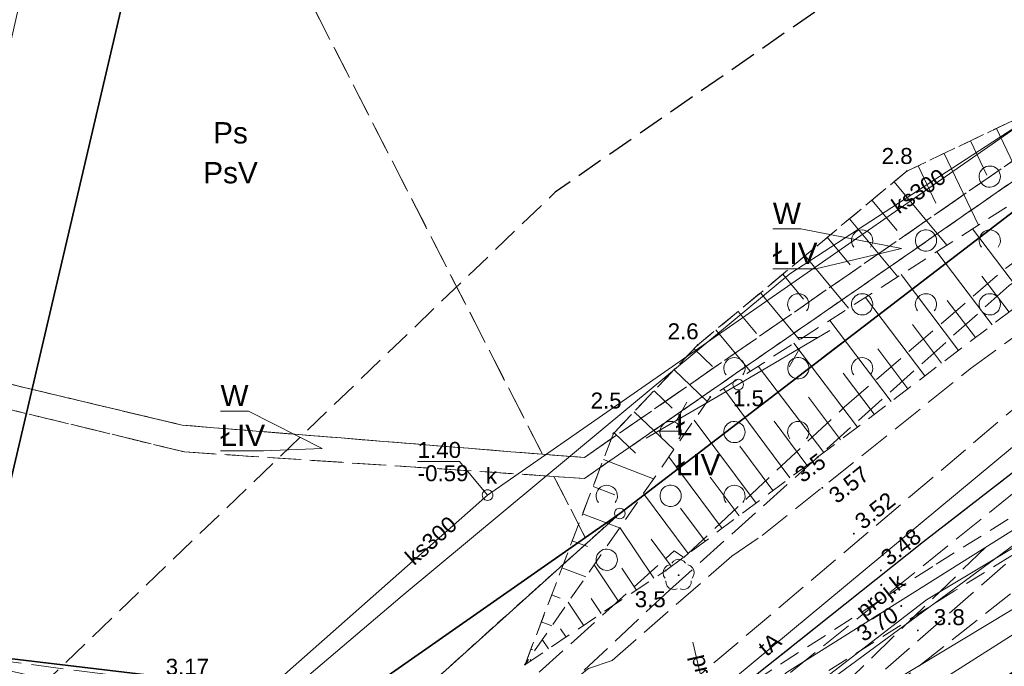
# Model space of a CAD drawing. Extents: x 5461355 to 5464904, y 5969481 to 5972975.
# Tile 33 of 40: x 5462486 to 5462533, y 5972266 to 5972297. Entities that reach past the tile are written whole.
import ezdxf
from ezdxf.enums import TextEntityAlignment as Align

# ---------------------------------------------------------------- set-up
doc = ezdxf.new("R2010")
doc.units = 0
for name, pattern in [('L_0_05', [1.75, 1.25, -0.5]), ('PRZER1-1', [1, 0.5, -0.5]), ('PRZER2-1', [1.5, 1, -0.5]), ('PRZER3-1', [2, 1.5, -0.5])]:
    doc.linetypes.add(name, pattern=pattern)
doc.layers.get('0').update_dxf_attribs({"linetype": 'CONTINUOUS'})
for name, color, linetype, lineweight in [('GEPPGD', 7, 'CONTINUOUS', 18), ('GESDZI', 7, 'CONTINUOUS', 18), ('GSLKRW', 7, 'CONTINUOUS', 25), ('GSPWPN', 7, 'CONTINUOUS', 13), ('GSPWPN_O', 7, 'CONTINUOUS', 13), ('GSPWPS', 7, 'CONTINUOUS', 13), ('GSPWPS_O', 7, 'CONTINUOUS', 13), ('GSSKOA', 7, 'CONTINUOUS', 18), ('GSSKOD', 7, 'CONTINUOUS', 18), ('GSSZAD', 7, 'CONTINUOUS', 18), ('GSSZSN', 7, 'CONTINUOUS', 18), ('GUPISN', 7, 'CONTINUOUS', 18), ('GUPPRZ_O', 7, 'CONTINUOUS', 18), ('ZAKRES', 3, 'L_0_05', 18)]:
    doc.layers.add(name, color=color, linetype=linetype, lineweight=lineweight)
for name, color, linetype, lineweight, true_color in [('GESKKL', 7, 'CONTINUOUS', 18, 0x24bc24), ('GESKKL_O', 7, 'CONTINUOUS', 18, 0x24bc24), ('GESUZY', 7, 'CONTINUOUS', 18, 0x008000), ('GESUZY_O', 7, 'CONTINUOUS', 18, 0x008000), ('GSPRDL', 7, 'CONTINUOUS', 18, 0x008000), ('GULEPR', 1, 'CONTINUOUS', 18, 0xff0000), ('GULKPR', 7, 'CONTINUOUS', 18, 0x803300), ('GULKPR_O', 7, 'CONTINUOUS', 18, 0x803300), ('GULTPR', 7, 'CONTINUOUS', 18, 0xff9100), ('GULTPR_O', 7, 'CONTINUOUS', 18, 0xff9100), ('GULWPR', 5, 'CONTINUOUS', 18, 0x0000ff), ('GUPKSD', 7, 'CONTINUOUS', 18, 0x803300), ('GUPKSD_O', 7, 'CONTINUOUS', 18, 0x803300), ('GUPTLT', 7, 'CONTINUOUS', 18, 0xff9100)]:
    doc.layers.add(name, color=color, linetype=linetype, lineweight=lineweight, true_color=true_color)
doc.styles.add('Arial', font='arial.ttf')

# ---------------------------------------------------------------- blocks, each defined once
blk = doc.blocks.new('GSPRDL1')
blk.add_hatch(color=0).paths.add_polyline_path([(0, -0.045), (0.013906, -0.042798), (0.02645, -0.036406), (0.036406, -0.02645), (0.042798, -0.013906), (0.045, 0), (0.042798, 0.013906), (0.036406, 0.02645), (0.02645, 0.036406), (0.013906, 0.042798), (0, 0.045), (-0.013906, 0.042798), (-0.02645, 0.036406), (-0.036406, 0.02645), (-0.042798, 0.013906), (-0.045, 0), (-0.042798, -0.013906), (-0.036406, -0.02645), (-0.02645, -0.036406), (-0.013906, -0.042798)])
at = {"color": 0}
for points in [[(-0.635969, -0.134326), (-0.70458, -0.024001), (-0.731429, 0.103115), (-0.713292, 0.231763), (-0.652348, 0.346501), (-0.55591, 0.433559), (-0.435555, 0.482485)], [(-0.324277, 0.563333), (-0.240553, 0.662679), (-0.127956, 0.727494), (0, 0.75), (0.127956, 0.727494), (0.240553, 0.662679), (0.324277, 0.563333)], [(0.435555, 0.482485), (0.55591, 0.433559), (0.652348, 0.346501), (0.713292, 0.231763), (0.731429, 0.103115), (0.70458, -0.024001), (0.635969, -0.134326)], [(-0.068773, -0.646351), (-0.194901, -0.677512), (-0.324092, -0.663766), (-0.440839, -0.606763), (-0.531129, -0.513345), (-0.584125, -0.394725), (-0.593465, -0.265141)], [(0.593465, -0.265141), (0.584125, -0.394725), (0.531129, -0.513345), (0.440839, -0.606763), (0.324092, -0.663766), (0.194901, -0.677512), (0.068773, -0.646351)]]:
    blk.add_lwpolyline(points, dxfattribs=at)
blk = doc.blocks.new('GSPWPN1')
blk.add_hatch(color=0).paths.add_polyline_path([(-0.045, 0), (-0.043, -0.012), (-0.039, -0.022), (-0.032, -0.032), (-0.022, -0.039), (-0.012, -0.043), (0, -0.045), (0.012, -0.043), (0.022, -0.039), (0.032, -0.032), (0.039, -0.022), (0.043, -0.012), (0.045, 0), (0.043, 0.012), (0.039, 0.022), (0.032, 0.032), (0.022, 0.039), (0.012, 0.043), (0, 0.045), (-0.012, 0.043), (-0.022, 0.039), (-0.032, 0.032), (-0.039, 0.022), (-0.043, 0.012)])
blk = doc.blocks.new('GSPWPS1')
blk.add_hatch(color=0).paths.add_polyline_path([(-0.045, 0), (-0.043467, -0.011647), (-0.038971, -0.0225), (-0.03182, -0.03182), (-0.0225, -0.038971), (-0.011647, -0.043467), (0, -0.045), (0.011647, -0.043467), (0.0225, -0.038971), (0.03182, -0.03182), (0.038971, -0.0225), (0.043467, -0.011647), (0.045, 0), (0.043467, 0.011647), (0.038971, 0.0225), (0.03182, 0.03182), (0.0225, 0.038971), (0.011647, 0.043467), (0, 0.045), (-0.011647, 0.043467), (-0.0225, 0.038971), (-0.03182, 0.03182), (-0.038971, 0.0225), (-0.043467, 0.011647)])
blk = doc.blocks.new('GUPKSD1')
at = {"color": 0}
blk.add_lwpolyline([(0, 0.25), (0.064705, 0.241481), (0.125, 0.216506), (0.176777, 0.176777), (0.216506, 0.125), (0.241481, 0.064705), (0.25, 0), (0.241481, -0.064705), (0.216506, -0.125), (0.176777, -0.176777), (0.125, -0.216506), (0.064705, -0.241481), (0, -0.25), (-0.064705, -0.241481), (-0.125, -0.216506), (-0.176777, -0.176777), (-0.216506, -0.125), (-0.241481, -0.064705), (-0.25, 0), (-0.241481, 0.064705), (-0.216506, 0.125), (-0.176777, 0.176777), (-0.125, 0.216506), (-0.064705, 0.241481)], close=True, dxfattribs=at)
blk = doc.blocks.new('GUPTLT1')
at = {"color": 0}
for points in [[(3.491081, 0.5), (4.357107, 0)], [(0, 0), (5, 0)], [(3.357107, 0), (2.491081, -0.5)]]:
    blk.add_lwpolyline(points, dxfattribs=at)
blk = doc.blocks.new('GEPPGD1_1')
at = {"color": 0}
blk.add_lwpolyline([(0, 0.25), (0.077254, 0.237764), (0.146946, 0.202254), (0.202254, 0.146946), (0.237764, 0.077254), (0.25, 0), (0.237764, -0.077254), (0.202254, -0.146946), (0.146946, -0.202254), (0.077254, -0.237764), (0, -0.25), (-0.077254, -0.237764), (-0.146946, -0.202254), (-0.202254, -0.146946), (-0.237764, -0.077254), (-0.25, 0), (-0.237764, 0.077254), (-0.202254, 0.146946), (-0.146946, 0.202254), (-0.077254, 0.237764)], close=True, dxfattribs=at)
blk = doc.blocks.new('GUPISN1')
at = {"color": 0}
blk.add_lwpolyline([(0, 0.25), (0.064705, 0.241481), (0.125, 0.216506), (0.176777, 0.176777), (0.216506, 0.125), (0.241481, 0.064705), (0.25, 0), (0.241481, -0.064705), (0.216506, -0.125), (0.176777, -0.176777), (0.125, -0.216506), (0.064705, -0.241481), (0, -0.25), (-0.064705, -0.241481), (-0.125, -0.216506), (-0.176777, -0.176777), (-0.216506, -0.125), (-0.241481, -0.064705), (-0.25, 0), (-0.241481, 0.064705), (-0.216506, 0.125), (-0.176777, 0.176777), (-0.125, 0.216506), (-0.064705, 0.241481)], close=True, dxfattribs=at)
blk = doc.blocks.new('GSSZAD1')
at = {"color": 0}
blk.add_lwpolyline([(0.5, 0), (0.490964, 0.094626), (0.464184, 0.185831), (0.420627, 0.27032), (0.361867, 0.34504), (0.290028, 0.407288), (0.207708, 0.454816), (0.117879, 0.485906), (0.023791, 0.499434), (-0.071157, 0.494911), (-0.163534, 0.4725), (-0.25, 0.433013), (-0.32743, 0.377875), (-0.393027, 0.309079), (-0.444418, 0.229113), (-0.479746, 0.140866), (-0.497736, 0.047528), (-0.497736, -0.047528), (-0.479746, -0.140866), (-0.444418, -0.229113), (-0.393027, -0.309079), (-0.32743, -0.377875), (-0.25, -0.433013), (-0.163534, -0.4725), (-0.071157, -0.494911), (0.023791, -0.499434), (0.117879, -0.485906), (0.207708, -0.454816), (0.290028, -0.407288), (0.361867, -0.34504), (0.420627, -0.27032), (0.464184, -0.185831), (0.490964, -0.094626)], close=True, dxfattribs=at)
blk = doc.blocks.new('GSSZAD2')
at = {"color": 0}
blk.add_lwpolyline([(-0.390312, -0.3125), (-0.445567, -0.226869), (-0.482312, -0.131814), (-0.49902, -0.031282), (-0.494998, 0.070549), (-0.470412, 0.169449), (-0.426283, 0.26131), (-0.364446, 0.342315), (-0.287468, 0.409099), (-0.198548, 0.458889), (-0.10138, 0.489614), (0, 0.5), (0.10138, 0.489614), (0.198548, 0.458889), (0.287468, 0.409099), (0.364446, 0.342315), (0.426283, 0.26131), (0.470412, 0.169449), (0.494998, 0.070549), (0.49902, -0.031282), (0.482312, -0.131814), (0.445567, -0.226869), (0.390312, -0.3125)], dxfattribs=at)

msp = doc.modelspace()

# ---------------------------------------------------------------- linework, layer by layer
at = {"layer": 'GESDZI', "color": 84, "linetype": 'Continuous', "lineweight": 35, "elevation": 10.22}
for points in [[(5462552.44, 5972302.79), (5462515.07, 5972400), (5462508.3, 5972371.1), (5462501.95, 5972343.96), (5462495.52, 5972316.49), (5462483.95, 5972267.08), (5462501.99, 5972264.94), (5462514.49, 5972273.68)], [(5462479.74, 5972267.58), (5462462.24, 5972273.68), (5462456.65, 5972282.84), (5462449.39, 5972284.06), (5462444.19, 5972278.84), (5462440.49, 5972275.48), (5462446.58, 5972265.43), (5462499.09, 5972259.82), (5462514.49, 5972273.68), (5462501.99, 5972264.94), (5462483.95, 5972267.08)]]:
    msp.add_lwpolyline(points, close=True, dxfattribs=at)
msp.add_lwpolyline([(5462552.44, 5972302.79), (5462514.49, 5972273.68), (5462499.09, 5972259.82), (5462484.81, 5972241.37), (5462479.23, 5972234.17), (5462464.73, 5972209.82), (5462457.45, 5972184.44), (5462453.87, 5972157.77), (5462457.87, 5972101.97), (5462458.58, 5972092.02), (5462459.45, 5972086.04), (5462459.72, 5972075.93), (5462424.23, 5971963.77), (5462421.07, 5971953.77), (5462377.38, 5971905.1), (5462396.95, 5971904.43), (5462424.66, 5971940.41), (5462468.85, 5972073.61), (5462464.9, 5972151.67), (5462472.7, 5972196.07), (5462523.12, 5972259.37), (5462564.43, 5972288.11), (5462603.85, 5972292.22)], dxfattribs=at)
at = {"layer": 'GESKKL', "color": 252, "linetype": 'PRZER3-1', "lineweight": 18}
for points in [[(5462552.153, 5972303.537), (5462521.682, 5972382.801), (5462512.432, 5972406.861), (5462504.944, 5972371.874), (5462499.049, 5972344.628), (5462492.71, 5972317.15), (5462492.48, 5972316.16), (5462491.32, 5972316.47), (5462490.15, 5972316.86), (5462510.86, 5972276.46), (5462512.83, 5972276.31)], [(5462512.871, 5972272.548), (5462511.4, 5972275.42), (5462494.03, 5972276.57), (5462471.58, 5972282.03), (5462471.69, 5972283.13), (5462493.92, 5972277.83), (5462510.86, 5972276.46), (5462490.15, 5972316.86), (5462489.19, 5972311.06), (5462483.81, 5972286.34), (5462474.64, 5972288.39), (5462475.66, 5972298.17), (5462471.59, 5972299.11), (5462463.99, 5972300.65), (5462460.613, 5972301.419), (5462456.65, 5972282.84), (5462462.24, 5972273.68), (5462479.74, 5972267.58), (5462483.95, 5972267.08), (5462501.99, 5972264.94)], [(5462510.86, 5972276.46), (5462493.92, 5972277.83), (5462471.69, 5972283.13), (5462471.58, 5972282.03), (5462494.03, 5972276.57), (5462511.4, 5972275.42), (5462512.83, 5972275.32), (5462552.44, 5972302.79), (5462552.153, 5972303.537), (5462512.83, 5972276.31)], [(5462514.49, 5972273.68), (5462552.44, 5972302.79), (5462512.83, 5972275.32), (5462511.4, 5972275.42), (5462512.871, 5972272.548)]]:
    msp.add_lwpolyline(points, close=True, dxfattribs=at)
at = {"layer": 'GESKKL_O', "color": 252, "linetype": 'Continuous', "lineweight": 13, "flags": 128}
for points in [[(5462527.726, 5972286.127), (5462523.707, 5972285.171), (5462521.687, 5972285.171)], [(5462500.513, 5972276.728), (5462497.747, 5972276.615), (5462495.727, 5972276.615)]]:
    msp.add_lwpolyline(points, dxfattribs=at)
at = {"layer": 'GESUZY', "color": 252, "linetype": 'PRZER1-1', "lineweight": 18}
for points in [[(5462552.153, 5972303.537), (5462521.682, 5972382.801), (5462512.432, 5972406.861), (5462504.944, 5972371.874), (5462499.049, 5972344.628), (5462492.71, 5972317.15), (5462492.48, 5972316.16), (5462491.32, 5972316.47), (5462490.15, 5972316.86), (5462510.86, 5972276.46), (5462512.83, 5972276.31)], [(5462512.871, 5972272.548), (5462511.4, 5972275.42), (5462494.03, 5972276.57), (5462471.58, 5972282.03), (5462471.69, 5972283.13), (5462493.92, 5972277.83), (5462510.86, 5972276.46), (5462490.15, 5972316.86), (5462489.19, 5972311.06), (5462483.81, 5972286.34), (5462474.64, 5972288.39), (5462475.66, 5972298.17), (5462471.59, 5972299.11), (5462463.99, 5972300.65), (5462460.613, 5972301.419), (5462456.65, 5972282.84), (5462462.24, 5972273.68), (5462479.74, 5972267.58), (5462483.95, 5972267.08), (5462501.99, 5972264.94)], [(5462510.86, 5972276.46), (5462493.92, 5972277.83), (5462471.69, 5972283.13), (5462471.58, 5972282.03), (5462494.03, 5972276.57), (5462511.4, 5972275.42), (5462512.83, 5972275.32), (5462552.44, 5972302.79), (5462552.153, 5972303.537), (5462512.83, 5972276.31)], [(5462514.49, 5972273.68), (5462552.44, 5972302.79), (5462512.83, 5972275.32), (5462511.4, 5972275.42), (5462512.871, 5972272.548)], [(5462514.49, 5972273.68), (5462512.871, 5972272.548), (5462501.99, 5972264.94), (5462483.95, 5972267.08), (5462479.74, 5972267.58), (5462462.24, 5972273.68), (5462456.65, 5972282.84), (5462449.39, 5972284.06), (5462444.19, 5972278.84), (5462440.49, 5972275.48), (5462446.58, 5972265.43), (5462499.09, 5972259.82)]]:
    msp.add_lwpolyline(points, close=True, dxfattribs=at)
msp.add_lwpolyline([(5462552.44, 5972302.79), (5462514.49, 5972273.68), (5462499.09, 5972259.82), (5462484.81, 5972241.37), (5462479.23, 5972234.17), (5462464.73, 5972209.82), (5462457.45, 5972184.44), (5462453.87, 5972157.77), (5462457.87, 5972101.97), (5462458.58, 5972092.02), (5462459.45, 5972086.04), (5462459.72, 5972075.93), (5462459.606, 5972075.568), (5462421.07, 5971953.77), (5462377.38, 5971905.1), (5462396.95, 5971904.43), (5462424.66, 5971940.41), (5462468.85, 5972073.61), (5462464.9, 5972151.67), (5462472.7, 5972196.07), (5462523.12, 5972259.37), (5462564.43, 5972288.11), (5462603.85, 5972292.22)], dxfattribs=at)
at = {"layer": 'GESUZY_O', "color": 252, "linetype": 'Continuous', "lineweight": 13, "flags": 128}
for points in [[(5462527.726, 5972286.127), (5462523.007, 5972287.046), (5462521.687, 5972287.046)], [(5462500.513, 5972276.728), (5462497.047, 5972278.49), (5462495.727, 5972278.49)]]:
    msp.add_lwpolyline(points, dxfattribs=at)
at = {"layer": 'GSLKRW', "color": 252, "linetype": 'Continuous', "lineweight": 25}
msp.add_lwpolyline([(5462570.41, 5972297.28), (5462564.95, 5972295.66), (5462560.81, 5972294.19), (5462555.36, 5972291.2), (5462551.96, 5972289.33), (5462547.48, 5972285.68), (5462541.68, 5972282.25), (5462537.24, 5972278.9), (5462528.77, 5972272.35), (5462520.72, 5972265.94), (5462518.12, 5972263.57), (5462503.55, 5972249.04), (5462498.7, 5972243.86), (5462492.85, 5972237.15), (5462489.74, 5972233.19), (5462486.81, 5972229.06), (5462482.96, 5972223.28)], dxfattribs=at)
at = {"layer": 'GSSKOA', "color": 252, "linetype": 'PRZER3-1', "lineweight": 18}
msp.add_lwpolyline([(5462510.99, 5972264.79), (5462508.34, 5972264.2), (5462507.19, 5972264.26), (5462500.51, 5972265), (5462492.3, 5972265.86), (5462481.559, 5972267.277), (5462478.147, 5972267.494), (5462473.152, 5972269.318), (5462463.58, 5972272.761, -0.356655), (5462456.098, 5972284.867), (5462458.189, 5972294.82), (5462460.577, 5972306.197), (5462462.125, 5972314.009), (5462463.559, 5972320.921), (5462464.675, 5972325.569), (5462465.543, 5972328.775), (5462467.444, 5972335.673), (5462471.875, 5972350.653), (5462475.544, 5972363.274), (5462480.544, 5972380.005), (5462484.001, 5972391.313), (5462488.466, 5972405.55), (5462486.076, 5972406.409), (5462481.072, 5972401.5)], format="xyb", dxfattribs=at)
for points in [[(5462570.41, 5972297.28), (5462564.95, 5972295.66), (5462560.81, 5972294.19), (5462555.36, 5972291.2), (5462551.96, 5972289.33), (5462547.48, 5972285.68), (5462541.68, 5972282.25), (5462537.24, 5972278.9), (5462528.77, 5972272.35), (5462520.72, 5972265.94), (5462518.12, 5972263.57), (5462503.55, 5972249.04), (5462498.7, 5972243.86), (5462495.41, 5972240.18), (5462492.85, 5972237.15), (5462489.74, 5972233.19), (5462486.81, 5972229.06), (5462482.96, 5972223.28)], [(5462483.334, 5972232.939), (5462487.26, 5972238.5), (5462490.92, 5972243.02), (5462494.08, 5972246.77), (5462499.62, 5972253.4), (5462510.99, 5972264.79), (5462513.02, 5972266.39), (5462514.13, 5972266.77), (5462519.76, 5972271.67), (5462521.19, 5972272.64), (5462530.96, 5972280.47), (5462540.96, 5972287.78), (5462548.82, 5972293.47), (5462555.12, 5972297.2)]]:
    msp.add_lwpolyline(points, dxfattribs=at)
at = {"layer": 'GSSKOD', "color": 252, "linetype": 'PRZER2-1', "lineweight": 18}
for points in [[(5462482.96, 5972223.28), (5462486.81, 5972229.06), (5462489.74, 5972233.19), (5462492.85, 5972237.15), (5462495.41, 5972240.18), (5462498.7, 5972243.86), (5462503.55, 5972249.04), (5462518.12, 5972263.57), (5462520.79, 5972265.79), (5462529.36, 5972271.29), (5462538.47, 5972277), (5462543.25, 5972280), (5462548.91, 5972283.3), (5462553.82, 5972286.52), (5462556.87, 5972288.02), (5462562.51, 5972290.8), (5462566.06, 5972292.02), (5462571.18, 5972293.7), (5462577.26, 5972294.65), (5462583.26, 5972295.61), (5462588.52, 5972295.8), (5462597.9, 5972295.67)], [(5462597.84, 5972294.09), (5462588.43, 5972294.3), (5462583.39, 5972294.09), (5462577.39, 5972293.33), (5462571.63, 5972292.2), (5462566.53, 5972290.6), (5462563.14, 5972289.42), (5462557.67, 5972286.79), (5462554.62, 5972285.1), (5462549.51, 5972282.07), (5462544.02, 5972278.65), (5462539.29, 5972275.64), (5462530.23, 5972270.04), (5462522.12, 5972264.91), (5462499.8, 5972242.89), (5462496.56, 5972239.18), (5462494.04, 5972236.1), (5462491.03, 5972232.33), (5462488.11, 5972228.38), (5462484.29, 5972222.54)]]:
    msp.add_lwpolyline(points, dxfattribs=at)
at = {"layer": 'GSSZAD', "color": 252, "linetype": 'PRZER2-1', "lineweight": 18}
msp.add_lwpolyline([(5462510.04, 5972266.58), (5462516.65, 5972271), (5462523.79, 5972276.32), (5462538.59, 5972287.54), (5462551.04, 5972296.3), (5462556.2, 5972298.98), (5462558.94, 5972300.6), (5462563.39, 5972301.74), (5462565.91, 5972302.58), (5462574.54, 5972305.08), (5462577.723, 5972308.866), (5462576.789, 5972313.166), (5462558.01, 5972306.02), (5462552.03, 5972302.55), (5462547.72, 5972303.66), (5462539.45, 5972295.23), (5462527.98, 5972289.76), (5462518.15, 5972281.59), (5462514.19, 5972277.44)], close=True, dxfattribs=at)
at = {"layer": 'GSSZSN', "color": 252, "linetype": 'PRZER2-1', "lineweight": 18}
msp.add_lwpolyline([(5462510.04, 5972266.58), (5462514.19, 5972277.44), (5462518.15, 5972281.59), (5462527.98, 5972289.76), (5462539.45, 5972295.23), (5462547.72, 5972303.66), (5462552.03, 5972302.55), (5462541.51, 5972293.74), (5462518.74, 5972279.15)], close=True, dxfattribs=at)
msp.add_lwpolyline([(5462552.03, 5972302.55), (5462541.51, 5972293.74), (5462518.74, 5972279.15), (5462510.04, 5972266.58), (5462516.65, 5972271), (5462523.79, 5972276.32), (5462538.59, 5972287.54), (5462551.04, 5972296.3), (5462556.2, 5972298.98)], dxfattribs=at)
at = {"layer": 'GSSZSN', "color": 252, "linetype": 'Continuous', "lineweight": 18}
for points in [[(5462532.2, 5972291.772), (5462533.66, 5972288.71)], [(5462530.971, 5972291.186), (5462531.738, 5972289.578)], [(5462529.742, 5972290.6), (5462531.349, 5972287.23)], [(5462528.513, 5972290.014), (5462529.353, 5972288.252)], [(5462527.387, 5972289.267), (5462529.869, 5972286.281)], [(5462526.34, 5972288.397), (5462527.527, 5972286.969)], [(5462525.293, 5972287.526), (5462527.558, 5972284.8)], [(5462533.578, 5972283.74), (5462531.069, 5972287.05)], [(5462524.245, 5972286.656), (5462525.324, 5972285.358)], [(5462523.198, 5972285.786), (5462525.248, 5972283.32)], [(5462531.995, 5972282.54), (5462529.391, 5972285.975)], [(5462522.151, 5972284.915), (5462523.122, 5972283.748)], [(5462530.412, 5972281.34), (5462527.713, 5972284.9)], [(5462532.786, 5972283.14), (5462531.508, 5972284.826)], [(5462521.104, 5972284.045), (5462522.937, 5972281.839)], [(5462528.829, 5972280.14), (5462526.035, 5972283.824)], [(5462531.203, 5972281.94), (5462529.878, 5972283.689)], [(5462520.057, 5972283.175), (5462520.919, 5972282.137)], [(5462527.246, 5972278.94), (5462524.357, 5972282.749)], [(5462529.62, 5972280.74), (5462528.247, 5972282.551)], [(5462519.01, 5972282.305), (5462520.627, 5972280.359)], [(5462517.982, 5972281.414), (5462518.844, 5972280.591)], [(5462525.663, 5972277.74), (5462522.68, 5972281.674)], [(5462528.037, 5972279.54), (5462526.617, 5972281.413)], [(5462524.08, 5972276.539), (5462521.002, 5972280.599)], [(5462517.042, 5972280.429), (5462518.597, 5972278.944)], [(5462526.454, 5972278.34), (5462524.986, 5972280.276)], [(5462516.102, 5972279.443), (5462516.957, 5972278.627)], [(5462522.488, 5972275.35), (5462519.361, 5972279.548)], [(5462524.871, 5972277.14), (5462523.356, 5972279.138)], [(5462515.162, 5972278.458), (5462517.028, 5972276.677)], [(5462520.895, 5972274.163), (5462517.989, 5972278.064)], [(5462523.285, 5972275.944), (5462521.742, 5972278.014)], [(5462514.222, 5972277.473), (5462515.233, 5972276.508)], [(5462521.692, 5972274.757), (5462520.139, 5972276.841)], [(5462519.302, 5972272.976), (5462516.796, 5972276.341)], [(5462513.72, 5972276.211), (5462516.081, 5972275.309)], [(5462513.234, 5972274.939), (5462514.259, 5972274.548)], [(5462520.099, 5972273.57), (5462518.746, 5972275.386)], [(5462517.709, 5972271.789), (5462515.603, 5972274.617)], [(5462512.748, 5972273.667), (5462514.486, 5972273.003)], [(5462518.506, 5972272.383), (5462517.353, 5972273.931)], [(5462516.097, 5972270.63), (5462514.498, 5972273.021)], [(5462512.262, 5972272.395), (5462512.975, 5972272.123)], [(5462516.913, 5972271.196), (5462515.96, 5972272.476)], [(5462514.446, 5972269.526), (5462513.283, 5972271.265)], [(5462511.776, 5972271.123), (5462512.89, 5972270.698)], [(5462515.271, 5972270.078), (5462514.581, 5972271.111)], [(5462511.29, 5972269.852), (5462511.691, 5972269.698)], [(5462512.794, 5972268.422), (5462512.067, 5972269.509)], [(5462513.62, 5972268.974), (5462513.147, 5972269.68)], [(5462510.804, 5972268.58), (5462511.294, 5972268.392)], [(5462511.969, 5972267.87), (5462511.714, 5972268.25)], [(5462511.143, 5972267.318), (5462510.852, 5972267.753)], [(5462510.318, 5972267.308), (5462510.407, 5972267.274)], [(5462510.317, 5972266.765), (5462510.281, 5972266.82)]]:
    msp.add_lwpolyline(points, dxfattribs=at)
at = {"layer": 'GULEPR', "color": 1, "linetype": 'PRZER3-1', "lineweight": 18, "true_color": 0xff0000, "elevation": 10.14}
for points in [[(5462481.312, 5972234.779), (5462486.343, 5972242.471), (5462494.904, 5972251.272), (5462509.216, 5972264.885), (5462517.055, 5972271.922), (5462517.498, 5972271.605), (5462525.042, 5972278.674), (5462532.62, 5972285.192), (5462539.846, 5972290.62), (5462551.924, 5972296.859), (5462557.517, 5972300.218)], [(5462481.312, 5972234.779), (5462486.343, 5972242.471), (5462494.904, 5972251.272), (5462509.216, 5972264.885), (5462517.055, 5972271.922), (5462517.498, 5972271.605), (5462525.042, 5972278.674), (5462532.62, 5972285.192), (5462539.846, 5972290.62), (5462551.924, 5972296.859), (5462557.517, 5972300.218)], [(5462596.562, 5972293.683), (5462588.728, 5972293.89), (5462577.776, 5972293.104), (5462565.765, 5972290.217), (5462559.278, 5972287.065), (5462550.469, 5972282.342), (5462534.432, 5972271.143), (5462524.342, 5972263.185), (5462521.95, 5972261.441), (5462512.828, 5972250.349), (5462496.493, 5972231.526), (5462491.457, 5972225.506), (5462477.057, 5972232.79)], [(5462596.562, 5972293.683), (5462588.728, 5972293.89), (5462577.776, 5972293.104), (5462565.765, 5972290.217), (5462559.278, 5972287.065), (5462550.469, 5972282.342), (5462534.432, 5972271.143), (5462524.342, 5972263.185), (5462521.95, 5972261.441), (5462512.828, 5972250.349), (5462496.493, 5972231.526), (5462491.457, 5972225.506), (5462477.057, 5972232.79)], [(5462596.562, 5972293.683), (5462588.728, 5972293.89), (5462577.776, 5972293.104), (5462565.765, 5972290.217), (5462559.278, 5972287.065), (5462550.469, 5972282.342), (5462534.432, 5972271.143), (5462524.342, 5972263.185), (5462521.95, 5972261.441), (5462512.828, 5972250.349), (5462496.493, 5972231.526), (5462491.457, 5972225.506), (5462477.057, 5972232.79)], [(5462596.562, 5972293.683), (5462588.728, 5972293.89), (5462577.776, 5972293.104), (5462565.765, 5972290.217), (5462559.278, 5972287.065), (5462550.469, 5972282.342), (5462534.432, 5972271.143), (5462524.342, 5972263.185), (5462521.95, 5972261.441), (5462512.828, 5972250.349), (5462496.493, 5972231.526), (5462491.457, 5972225.506), (5462477.057, 5972232.79)]]:
    msp.add_lwpolyline(points, dxfattribs=at)
at = {"layer": 'GULEPR', "color": 1, "linetype": 'Continuous', "lineweight": 18, "true_color": 0xff0000, "elevation": 10.14}
for points in [[(5462458.51, 5972297.87), (5462455, 5972282.22), (5462453.17, 5972273.5), (5462461.11, 5972264.3), (5462467.4, 5972255.77), (5462471.26, 5972250.87), (5462475.48, 5972249.2), (5462478.12, 5972248.66), (5462480.89, 5972256.28), (5462482.04, 5972263.14), (5462493.83, 5972261.18), (5462494.56, 5972261.55), (5462504.27, 5972269.81), (5462513.85, 5972277.78), (5462522.49, 5972284.94), (5462533.64, 5972292.19), (5462543.66, 5972298.78)], [(5462458.51, 5972297.87), (5462455, 5972282.22), (5462453.17, 5972273.5), (5462461.11, 5972264.3), (5462467.4, 5972255.77), (5462471.26, 5972250.87), (5462475.48, 5972249.2), (5462478.12, 5972248.66), (5462480.89, 5972256.28), (5462482.04, 5972263.14), (5462493.83, 5972261.18), (5462494.56, 5972261.55), (5462504.27, 5972269.81), (5462513.85, 5972277.78), (5462522.49, 5972284.94), (5462533.64, 5972292.19), (5462543.66, 5972298.78)], [(5462459.29, 5972297.15), (5462457.08, 5972286.36), (5462456.65, 5972282.64), (5462457.08, 5972280.16), (5462459.08, 5972276.6), (5462460.65, 5972275.06), (5462470.38, 5972270.21), (5462477.82, 5972268.1), (5462494.57, 5972264.29), (5462503.18, 5972257.54), (5462510.4, 5972252.04), (5462512.55, 5972250.39), (5462521.87, 5972262.5), (5462546.02, 5972277.04), (5462561.04, 5972286.89), (5462560.86, 5972287.58), (5462559.63, 5972291.13), (5462559.19, 5972292.17), (5462556.75, 5972298.92)], [(5462459.29, 5972297.15), (5462457.08, 5972286.36), (5462456.65, 5972282.64), (5462457.08, 5972280.16), (5462459.08, 5972276.6), (5462460.65, 5972275.06), (5462470.38, 5972270.21), (5462477.82, 5972268.1), (5462494.57, 5972264.29), (5462503.18, 5972257.54), (5462510.4, 5972252.04), (5462512.55, 5972250.39), (5462521.87, 5972262.5), (5462546.02, 5972277.04), (5462561.04, 5972286.89), (5462560.86, 5972287.58), (5462559.63, 5972291.13), (5462559.19, 5972292.17), (5462556.75, 5972298.92)], [(5462471.06, 5972220.73), (5462522.195, 5972261.149), (5462564.25, 5972287.859), (5462603.754, 5972291.955), (5462636.144, 5972287.306), (5462663.052, 5972286.896), (5462691.01, 5972286.76)], [(5462471.06, 5972220.73), (5462522.195, 5972261.149), (5462564.25, 5972287.859), (5462603.754, 5972291.955), (5462636.144, 5972287.306), (5462663.052, 5972286.896), (5462691.01, 5972286.76)]]:
    msp.add_lwpolyline(points, dxfattribs=at)
at = {"layer": 'GULKPR', "linetype": 'Continuous', "lineweight": 18}
for points in [[(5462508.28, 5972274.54), (5462548.98, 5972302.85)], [(5462494.03, 5972261.956), (5462508.28, 5972274.54)]]:
    msp.add_lwpolyline(points, dxfattribs=at)
at = {"layer": 'GULKPR', "linetype": 'PRZER3-1', "lineweight": 18}
for points in [[(5462512.81, 5972261.481), (5462542.982, 5972287.048)], [(5462519.392, 5972263.697), (5462534.293, 5972275.68)], [(5462517.929, 5972267.624), (5462518.789, 5972263.906)]]:
    msp.add_lwpolyline(points, dxfattribs=at)
at = {"layer": 'GULTPR', "color": 30, "linetype": 'Continuous', "lineweight": 18, "true_color": 0xff9100, "elevation": 10.14}
for points in [[(5462568.74, 5972297.98), (5462561.41, 5972295.72), (5462553.77, 5972291.72), (5462541.87, 5972283.34), (5462532.95, 5972276.8), (5462510.33, 5972258.01), (5462509.39, 5972256.77), (5462508.65, 5972251.67), (5462506.09, 5972248.41)], [(5462568.74, 5972297.98), (5462561.41, 5972295.72), (5462553.77, 5972291.72), (5462541.87, 5972283.34), (5462532.95, 5972276.8), (5462510.33, 5972258.01), (5462509.39, 5972256.77), (5462508.65, 5972251.67), (5462506.09, 5972248.41)], [(5462502.97, 5972242.46), (5462503.281, 5972242.848), (5462512.38, 5972253.73), (5462522.78, 5972264.67), (5462545.76, 5972281.58), (5462558.29, 5972290.39), (5462565.077, 5972294.308), (5462565.505, 5972294.555)], [(5462502.97, 5972242.46), (5462503.281, 5972242.848), (5462512.38, 5972253.73), (5462522.78, 5972264.67), (5462545.76, 5972281.58), (5462558.29, 5972290.39), (5462565.077, 5972294.308), (5462565.505, 5972294.555)], [(5462546.95, 5972280.59), (5462537.91, 5972275.03), (5462528.91, 5972269.62), (5462518.893, 5972261.919), (5462513.25, 5972255.29), (5462502.97, 5972242.46)], [(5462546.95, 5972280.59), (5462537.91, 5972275.03), (5462528.91, 5972269.62), (5462518.893, 5972261.919), (5462513.25, 5972255.29), (5462502.97, 5972242.46)]]:
    msp.add_lwpolyline(points, dxfattribs=at)
at = {"layer": 'GULTPR', "color": 30, "linetype": 'PRZER3-1', "lineweight": 18, "true_color": 0xff9100, "elevation": 10.14}
msp.add_lwpolyline([(5462565.814, 5972290.966), (5462549.016, 5972282.53), (5462537.147, 5972275.242), (5462521.887, 5972261.922), (5462503.209, 5972242.749)], dxfattribs=at)
msp.add_lwpolyline([(5462565.814, 5972290.966), (5462549.016, 5972282.53), (5462537.147, 5972275.242), (5462521.887, 5972261.922), (5462503.209, 5972242.749)], dxfattribs=at)
at = {"layer": 'GULWPR', "color": 5, "linetype": 'PRZER3-1', "lineweight": 18, "true_color": 0x0000ff, "elevation": 10.14}
for points in [[(5462558.069, 5972299.308), (5462540.383, 5972289.778), (5462532.787, 5972284.385), (5462516.827, 5972270.077), (5462495.218, 5972249.749), (5462486.817, 5972241.469), (5462470.899, 5972218.569), (5462465.333, 5972207.57), (5462456.754, 5972177.398), (5462455.253, 5972162.811), (5462455.081, 5972153.324), (5462458.544, 5972102.197), (5462459.8, 5972096.73), (5462460.909, 5972084.632), (5462461.125, 5972076.235), (5462460.269, 5972071.152), (5462456.465, 5972059.054), (5462444.83, 5972022.889)], [(5462531.699, 5972272.101), (5462504.282, 5972245.495), (5462492.53, 5972234.05)]]:
    msp.add_lwpolyline(points, dxfattribs=at)
at = {"layer": 'GULWPR', "color": 5, "linetype": 'Continuous', "lineweight": 18, "true_color": 0x0000ff, "elevation": 10.14}
msp.add_lwpolyline([(5462603.86, 5972294.31), (5462591.95, 5972294.48), (5462571.78, 5972293.31), (5462563.24, 5972290.97), (5462555.34, 5972287.34), (5462534.81, 5972274.06), (5462522.33, 5972266.2), (5462514.54, 5972258.78), (5462503.76, 5972247.07), (5462500.55, 5972243.78), (5462492.53, 5972234.05), (5462484.37, 5972239.52), (5462483.55, 5972240.1), (5462479.5, 5972241.98), (5462478.83, 5972240.96), (5462478.03, 5972239.31)], dxfattribs=at)
at = {"layer": 'GUPPRZ_O', "color": 36, "linetype": 'Continuous', "lineweight": 13, "true_color": 0x803300, "elevation": 10.8, "flags": 128}
msp.add_lwpolyline([(5462508.28, 5972274.54), (5462506.953, 5972276.118), (5462504.993, 5972276.118)], dxfattribs=at)
at = {"layer": 'ZAKRES', "lineweight": 30, "flags": 128}
msp.add_lwpolyline([(5462543.8, 5972311.19), (5462511.46, 5972288.78), (5462481.09, 5972259.6), (5462422.01, 5972247.35), (5462418.13, 5972209.64), (5462389.82, 5972163.08), (5462367.15, 5972078.93), (5462475.94, 5972049.63), (5462481.47, 5972081.94), (5462475.95, 5972139.11), (5462481.03, 5972188.17), (5462517.69, 5972229.73), (5462568.77, 5972278.32)], close=True, dxfattribs=at)

# ---------------------------------------------------------------- block references
at = {"layer": 'GEPPGD', "color": 252, "linetype": 'Continuous', "lineweight": 18}
msp.add_blockref('GEPPGD1_1', (5462514.49, 5972273.68, 10.24), dxfattribs=at)
at = {"layer": 'GSPRDL', "color": 252, "linetype": 'Continuous', "lineweight": 18}
msp.add_blockref('GSPRDL1', (5462517.257, 5972270.777, 10.12), dxfattribs=at)
at = {"layer": 'GSPWPN', "color": 252, "linetype": 'Continuous', "lineweight": 13}
for p in [(5462527.98, 5972289.76, 10.08), (5462518.15, 5972281.59, 10.08), (5462518.74, 5972279.15, 10.08), (5462514.19, 5972277.44, 10.08), (5462523.79, 5972276.32, 10.08), (5462516.65, 5972271, 10.08), (5462528.5, 5972268.18, 10.08), (5462510.04, 5972266.58, 10.08)]:
    msp.add_blockref('GSPWPN1', p, dxfattribs=at)
at = {"layer": 'GSPWPS', "color": 252, "linetype": 'Continuous', "lineweight": 13}
for p in [(5462524.01, 5972274.88, 10.08), (5462525.49, 5972272.73, 10.08), (5462526.76, 5972271, 10.08), (5462527.72, 5972269.33, 10.08)]:
    msp.add_blockref('GSPWPS1', p, dxfattribs=at)
at = {"layer": 'GSSZAD', "color": 252, "linetype": 'Continuous', "lineweight": 18}
for name, p in [('GSSZAD1', (5462531.881, 5972289.505, 10.1)), ('GSSZAD2', (5462525.881, 5972286.505, 10.1)), ('GSSZAD1', (5462528.881, 5972286.505, 10.1)), ('GSSZAD2', (5462531.881, 5972286.505, 10.1)), ('GSSZAD2', (5462522.881, 5972283.505, 10.1)), ('GSSZAD1', (5462525.881, 5972283.505, 10.1)), ('GSSZAD2', (5462528.881, 5972283.505, 10.1)), ('GSSZAD1', (5462531.881, 5972283.505, 10.1)), ('GSSZAD2', (5462519.881, 5972280.505, 10.1)), ('GSSZAD1', (5462522.881, 5972280.505, 10.1)), ('GSSZAD2', (5462525.881, 5972280.505, 10.1)), ('GSSZAD2', (5462516.881, 5972277.505, 10.1)), ('GSSZAD1', (5462519.881, 5972277.505, 10.1)), ('GSSZAD2', (5462522.881, 5972277.505, 10.1)), ('GSSZAD2', (5462513.881, 5972274.505, 10.1)), ('GSSZAD1', (5462516.881, 5972274.505, 10.1)), ('GSSZAD2', (5462519.881, 5972274.505, 10.1)), ('GSSZAD1', (5462513.881, 5972271.505, 10.1))]:
    msp.add_blockref(name, p, dxfattribs=at)
at = {"layer": 'GUPISN', "color": 252, "linetype": 'Continuous', "lineweight": 18}
msp.add_blockref('GUPISN1', (5462520.057, 5972279.733, 10.16), dxfattribs=at)
at = {"layer": 'GUPKSD', "linetype": 'Continuous', "lineweight": 18}
msp.add_blockref('GUPKSD1', (5462508.28, 5972274.54, 10.16), dxfattribs=at)
at = {"layer": 'GUPTLT', "color": 252, "linetype": 'Continuous', "lineweight": 18}
for rotation in [30.57153421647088, 210.1205828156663]:
    msp.add_blockref('GUPTLT1', (5462520.057, 5972279.733, 10.14), dxfattribs=dict(at, rotation=rotation))

# ---------------------------------------------------------------- texts
at = {"layer": 'GESKKL_O', "color": 252, "linetype": 'Continuous', "lineweight": 0, "style": 'Arial'}
msp.add_text('PsV', height=1, dxfattribs=at).set_placement((5462496.199, 5972289.19, 10.8), align=Align.CENTER)
for p in [(5462521.687, 5972285.401, 10.8), (5462495.727, 5972276.845, 10.8), (5462517.126, 5972275.474, 10.8)]:
    msp.add_text('ŁIV', height=1, dxfattribs=at).set_placement(p)
at = {"layer": 'GESUZY_O', "color": 252, "linetype": 'Continuous', "lineweight": 0, "style": 'Arial'}
msp.add_text('Ps', height=1, dxfattribs=at).set_placement((5462496.199, 5972291.065, 10.8), align=Align.CENTER)
for s, p in [('W', (5462521.687, 5972287.276, 10.8)), ('W', (5462495.727, 5972278.72, 10.8)), ('Ł', (5462517.126, 5972277.349, 10.8))]:
    msp.add_text(s, height=1, dxfattribs=at).set_placement(p)
at = {"layer": 'GSPWPN_O', "color": 252, "linetype": 'Continuous', "lineweight": 0, "style": 'Arial'}
for s, rotation, p in [('2.8', 360, (5462526.799, 5972290.101, 10.8)), ('2.6', 360, (5462516.742, 5972281.863, 10.8)), ('2.5', 360, (5462513.123, 5972278.609, 10.8)), ('1.5', 360, (5462519.808, 5972278.719, 10.8)), ('3.5', 36.7594, (5462523.086, 5972275.086, 10.8)), ('3.5', 360, (5462515.197, 5972269.274, 10.8))]:
    msp.add_text(s, height=0.75, rotation=rotation, dxfattribs=at).set_placement(p)
msp.add_text('3.8', height=0.75, dxfattribs=at).set_placement((5462529.25, 5972268.43, 10.8))
at = {"layer": 'GSPWPS_O', "color": 252, "linetype": 'Continuous', "lineweight": 0, "style": 'Arial'}
for s, rotation, p in [('3.57', 38.4588, (5462524.696, 5972274.103, 10.8)), ('3.52', 38.426, (5462525.919, 5972272.884, 10.8)), ('3.48', 38.5164, (5462527.141, 5972271.186, 10.8)), ('3.70', 32.2109, (5462525.935, 5972267.623, 10.8)), ('3.17', 360, (5462493.15, 5972266.1, 10.8))]:
    msp.add_text(s, height=0.75, rotation=rotation, dxfattribs=at).set_placement(p)
at = {"layer": 'GULKPR_O', "color": 36, "linetype": 'Continuous', "lineweight": 0, "true_color": 0x803300, "style": 'Arial'}
for s, rotation, p in [('ks300', 34.8216, (5462528.751, 5972288.521, 10.8)), ('ks300', 41.4476, (5462505.868, 5972272.127, 10.8)), ('proj.k', 38.804, (5462526.975, 5972269.523, 10.8)), ('proj.k', 283.0194, (5462518.153, 5972265.717, 10.8))]:
    msp.add_text(s, height=0.75, rotation=rotation, dxfattribs=at).set_placement(p, align=Align.CENTER)
at = {"layer": 'GULTPR_O', "color": 30, "linetype": 'Continuous', "lineweight": 0, "true_color": 0xff9100, "style": 'Arial'}
msp.add_text('tA', height=0.75, rotation=39.7158, dxfattribs=at).set_placement((5462521.775, 5972267.242, 10.8), align=Align.CENTER)
at = {"layer": 'GUPKSD_O', "linetype": 'Continuous', "lineweight": 0, "style": 'Arial'}
msp.add_text('k', height=0.75, dxfattribs=at).set_placement((5462508.726, 5972275.078, 10.8), align=Align.RIGHT)
at = {"layer": 'GUPPRZ_O', "color": 36, "linetype": 'Continuous', "lineweight": 0, "true_color": 0x803300, "style": 'Arial'}
for s, p in [('1.40', (5462504.993, 5972276.29, 10.8)), ('-0.59', (5462504.993, 5972275.195, 10.8))]:
    msp.add_text(s, height=0.75, rotation=360, dxfattribs=at).set_placement(p)

doc.saveas('drawing.dxf')
